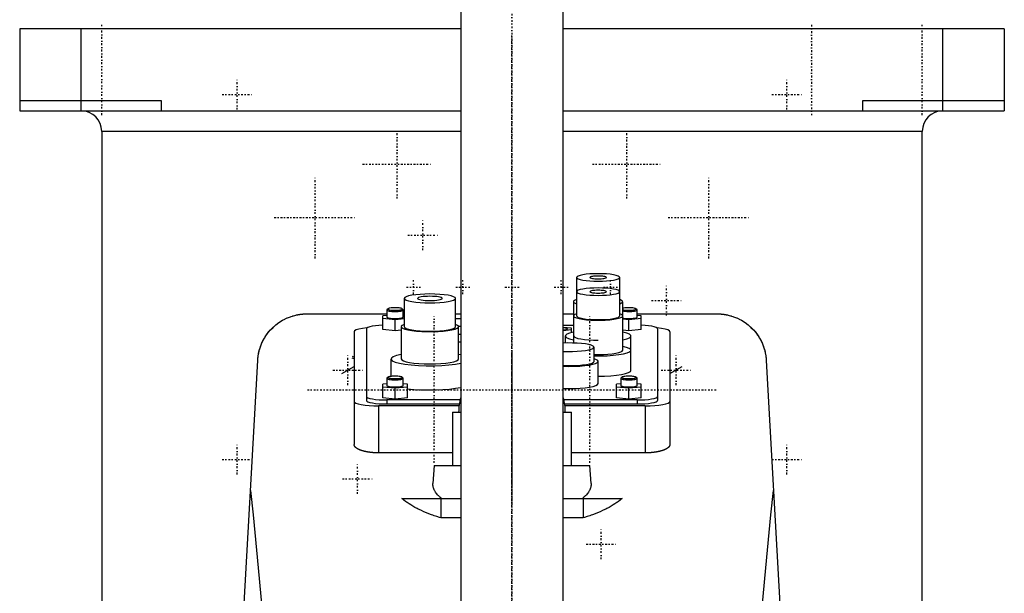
# Model space of a CAD drawing. Extents: x -120 to 120, y -92 to 634.
# Tile 3 of 4: x -120 to 120, y 250 to 390. Entities that reach past the tile are written whole.
import ezdxf

# ---------------------------------------------------------------- set-up
doc = ezdxf.new("R2010")
doc.units = 0
doc.linetypes.add('CENTER', pattern=[1.5, 0.45, -0.5, 0.05, -0.5])
for name, color, linetype in [('AM_0', 7, 'CONTINUOUS'), ('AM_10', 7, 'CONTINUOUS'), ('AM_7', 7, 'CENTER')]:
    doc.layers.add(name, color=color, linetype=linetype)

msp = doc.modelspace()

# ---------------------------------------------------------------- linework, layer by layer
at = {"layer": 'AM_0', "color": 7, "linetype": 'CONTINUOUS'}
for p, q in [((-12.5, 585.5), (-12.5, 222.5)), ((12.5, 222.5), (12.5, 585.5)), ((-120, 388), (-120, 368)), ((-12.5, 388), (-120, 388)), ((-105, 368), (-105, 388)), ((120, 388), (12.5, 388)), ((105, 368), (105, 388)), ((120, 388), (120, 368)), ((-120, 370.5), (-85.5, 370.5)), ((-85.5, 370.5), (-85.5, 368)), ((85.5, 370.5), (120, 370.5)), ((85.5, 368), (85.5, 370.5)), ((-120, 368), (-12.5, 368)), ((12.5, 368), (120, 368)), ((-100, 363), (-100, 25)), ((-12.51, 363), (-100, 363)), ((100, 363), (12.51, 363)), ((100, 25), (100, 363)), ((15.75, 327.38), (15.75, 318)), ((26.25, 318), (26.25, 327.38)), ((-26.25, 322.26), (-26.25, 315.37)), ((-13.75, 315.37), (-13.75, 322.26)), ((-30.47, 319.49), (-30.5, 319.43)), ((-30.5, 319.43), (-30.5, 317.71)), ((-30.22, 319.73), (-30.47, 319.49)), ((-26.53, 319.49), (-26.78, 319.73)), ((-26.5, 319.43), (-26.53, 319.49)), ((-26.5, 317.71), (-26.5, 319.43)), ((15, 321.47), (15, 311.38)), ((27, 309.63), (27, 321.47)), ((30.47, 319.49), (30.22, 319.73)), ((30.5, 319.43), (30.47, 319.49)), ((30.5, 317.71), (30.5, 319.43)), ((-50, 318.5), (-30.5, 318.5)), ((-30.5, 318.12), (-31.5, 318.02)), ((-31.5, 314.66), (-31.5, 318.02)), ((-31.5, 317.42), (-28.5, 317.12)), ((-28.5, 317.12), (-26.25, 317.34)), ((-28.5, 314.36), (-28.5, 317.12)), ((-26.5, 318.5), (-26.25, 318.5)), ((-26.25, 318.09), (-26.5, 318.12)), ((-13.75, 318.5), (-12.5, 318.5)), ((-13.75, 317.4), (-12.5, 317.4)), ((12.5, 318.5), (15, 318.5)), ((27, 317.27), (28.5, 317.12)), ((28.5, 317.12), (31.5, 317.42)), ((28.5, 314.36), (28.5, 317.12)), ((30.5, 318.5), (50, 318.5)), ((31.5, 318.02), (30.5, 318.12)), ((31.5, 314.66), (31.5, 318.02)), ((-35.5, 314.86), (-35.5, 297.38)), ((-28.5, 314.36), (-31.5, 314.66)), ((-27, 314.51), (-28.5, 314.36)), ((-27, 315.37), (-27, 307.49)), ((-12.5, 315.42), (-13.01, 315.42)), ((-13, 307.49), (-13, 315.37)), ((12.5, 315.73), (15, 315.73)), ((12.5, 315.28), (14.45, 315.09)), ((14.45, 314.59), (12.5, 314.39)), ((14.45, 315.09), (14.45, 313.9)), ((28.5, 314.36), (27, 314.51)), ((31.5, 314.66), (28.5, 314.36)), ((35.5, 314.86), (35.5, 297.38)), ((-38.5, 314.14), (-38.5, 286.63)), ((-13, 313.58), (-12.5, 313.58)), ((13, 313.1), (13, 311.38)), ((29, 304.71), (29, 313.1)), ((38.5, 314.14), (38.5, 286.63)), ((-12.5, 311.6), (-13, 311.6)), ((20, 306.91), (20, 310.36)), ((-29.5, 307.49), (-29.5, 303.25)), ((-12.49, 308.5), (-13, 308.6)), ((-72.48, 116.6), (-61.98, 307.16)), ((21, 301.49), (21, 306.91)), ((61.98, 307.16), (72.48, 116.6)), ((-30.47, 302.82), (-30.5, 302.76)), ((-30.5, 302.76), (-30.5, 301.03)), ((-30.22, 303.06), (-30.47, 302.82)), ((-26.53, 302.82), (-26.78, 303.06)), ((-26.5, 302.76), (-26.53, 302.82)), ((-26.5, 301.03), (-26.5, 302.76)), ((26.53, 302.82), (26.5, 302.76)), ((26.5, 302.76), (26.5, 301.03)), ((26.78, 303.06), (26.53, 302.82)), ((30.47, 302.82), (30.22, 303.06)), ((30.5, 302.76), (30.47, 302.82)), ((30.5, 301.03), (30.5, 302.76)), ((-30.5, 301.44), (-31.5, 301.34)), ((-31.5, 297.99), (-31.5, 301.34)), ((-31.5, 300.74), (-28.5, 300.44)), ((-28.5, 300.44), (-25.5, 300.74)), ((-28.5, 297.69), (-28.5, 300.44)), ((-25.5, 301.34), (-26.5, 301.44)), ((-25.5, 297.99), (-25.5, 301.34)), ((26.5, 301.44), (25.5, 301.34)), ((25.5, 297.99), (25.5, 301.34)), ((25.5, 300.74), (28.5, 300.44)), ((28.5, 300.44), (31.5, 300.74)), ((28.5, 297.69), (28.5, 300.44)), ((31.5, 301.34), (30.5, 301.44)), ((31.5, 297.99), (31.5, 301.34)), ((-28.5, 297.69), (-31.5, 297.99)), ((-25.5, 297.99), (-28.5, 297.69)), ((28.5, 297.69), (25.5, 297.99)), ((31.5, 297.99), (28.5, 297.69)), ((-32.5, 296.08), (-32.5, 284.59)), ((-12.9, 296.08), (-32.5, 296.08)), ((-12.65, 297.5), (-30.5, 297.5)), ((-30.5, 297.5), (-30.5, 296.52)), ((-30.5, 296.52), (-12.84, 296.52)), ((30.5, 297.5), (12.65, 297.5)), ((12.84, 296.52), (30.5, 296.52)), ((32.5, 296.08), (12.9, 296.08)), ((30.5, 297.5), (30.5, 296.52)), ((32.5, 296.08), (32.5, 284.59)), ((-14.5, 294.5), (-14.5, 281.5)), ((-14.5, 294.5), (-12.51, 294.5)), ((12.51, 294.5), (14.5, 294.5)), ((14.5, 281.5), (14.5, 294.5)), ((-14.5, 284.59), (-32.5, 284.59)), ((32.5, 284.59), (14.5, 284.59)), ((-19, 281.5), (-19.27, 277.15)), ((-19, 281.5), (-12.51, 281.5)), ((12.51, 281.5), (19, 281.5)), ((19.27, 277.15), (19, 281.5)), ((-26.89, 273.5), (-12.5, 273.5)), ((-17.37, 273.5), (-17.37, 268.73)), ((12.5, 273.5), (26.89, 273.5)), ((17.38, 273.5), (17.38, 268.73)), ((-12.5, 268.73), (-17.37, 268.73)), ((17.38, 268.73), (12.5, 268.73))]:
    msp.add_line(p, q, dxfattribs=at)
for points in [[(15.75, 327.38), (15.85, 327.21), (16.15, 327.03), (16.63, 326.88), (17.29, 326.74), (18.08, 326.62), (18.99, 326.54), (19.98, 326.49), (21, 326.47), (22.02, 326.49), (23.01, 326.54), (23.92, 326.62), (24.71, 326.74), (25.37, 326.88), (25.85, 327.03), (26.15, 327.21), (26.25, 327.38), (26.15, 327.56), (25.85, 327.73), (25.37, 327.89), (24.71, 328.03), (23.92, 328.14), (23.01, 328.23), (22.02, 328.28), (21, 328.29), (19.98, 328.28), (18.99, 328.23), (18.08, 328.14), (17.29, 328.03), (16.63, 327.89), (16.15, 327.73), (15.85, 327.56)], [(19, 327.38), (19.04, 327.32), (19.15, 327.25), (19.34, 327.19), (19.59, 327.14), (19.89, 327.09), (20.23, 327.06), (20.61, 327.04), (21, 327.04), (21.39, 327.04), (21.77, 327.06), (22.11, 327.09), (22.41, 327.14), (22.66, 327.19), (22.85, 327.25), (22.96, 327.32), (23, 327.38), (22.96, 327.45), (22.85, 327.52), (22.66, 327.58), (22.41, 327.63), (22.11, 327.67), (21.77, 327.7), (21.39, 327.72), (21, 327.73), (20.61, 327.72), (20.23, 327.7), (19.89, 327.67), (19.59, 327.63), (19.34, 327.58), (19.15, 327.52), (19.04, 327.45)], [(15.75, 323.91), (15.85, 323.73), (16.15, 323.56), (16.63, 323.4), (17.29, 323.27), (18.08, 323.15), (18.99, 323.07), (19.98, 323.02), (21, 323), (22.02, 323.02), (23.01, 323.07), (23.92, 323.15), (24.71, 323.27), (25.37, 323.4), (25.85, 323.56), (26.15, 323.73), (26.25, 323.91), (26.15, 324.09), (25.85, 324.26), (25.37, 324.42), (24.71, 324.55), (23.92, 324.67), (23.01, 324.75), (22.02, 324.8), (21, 324.82), (19.98, 324.8), (18.99, 324.75), (18.08, 324.67), (17.29, 324.55), (16.63, 324.42), (16.15, 324.26), (15.85, 324.09)], [(19, 323.91), (19.04, 323.84), (19.15, 323.78), (19.34, 323.72), (19.59, 323.66), (19.89, 323.62), (20.23, 323.59), (20.61, 323.57), (21, 323.56), (21.39, 323.57), (21.77, 323.59), (22.11, 323.62), (22.41, 323.66), (22.66, 323.72), (22.85, 323.78), (22.96, 323.84), (23, 323.91), (22.96, 323.98), (22.85, 324.04), (22.66, 324.1), (22.41, 324.16), (22.11, 324.2), (21.77, 324.23), (21.39, 324.25), (21, 324.26), (20.61, 324.25), (20.23, 324.23), (19.89, 324.2), (19.59, 324.16), (19.34, 324.1), (19.15, 324.04), (19.04, 323.98)], [(-26.25, 322.26), (-26.13, 322.05), (-25.77, 321.85), (-25.2, 321.66), (-24.42, 321.49), (-23.47, 321.36), (-22.39, 321.26), (-21.22, 321.2), (-20, 321.18), (-18.78, 321.2), (-17.61, 321.26), (-16.53, 321.36), (-15.58, 321.49), (-14.8, 321.66), (-14.23, 321.85), (-13.87, 322.05), (-13.75, 322.26), (-13.87, 322.47), (-14.23, 322.68), (-14.8, 322.87), (-15.58, 323.03), (-16.53, 323.16), (-17.61, 323.26), (-18.78, 323.33), (-20, 323.35), (-21.22, 323.33), (-22.39, 323.26), (-23.47, 323.16), (-24.42, 323.03), (-25.2, 322.87), (-25.77, 322.68), (-26.13, 322.47)], [(-23, 322.26), (-22.94, 322.16), (-22.77, 322.06), (-22.49, 321.97), (-22.12, 321.89), (-21.67, 321.83), (-21.15, 321.78), (-20.59, 321.75), (-20, 321.74), (-19.41, 321.75), (-18.85, 321.78), (-18.33, 321.83), (-17.88, 321.89), (-17.51, 321.97), (-17.23, 322.06), (-17.06, 322.16), (-17, 322.26), (-17.06, 322.36), (-17.23, 322.46), (-17.51, 322.55), (-17.88, 322.63), (-18.33, 322.7), (-18.85, 322.74), (-19.41, 322.77), (-20, 322.78), (-20.59, 322.77), (-21.15, 322.74), (-21.67, 322.7), (-22.12, 322.63), (-22.49, 322.55), (-22.77, 322.46), (-22.94, 322.36)], [(-26.75, 319.68), (-26.78, 319.74), (-26.88, 319.79), (-27.04, 319.85), (-27.26, 319.89), (-27.53, 319.93), (-27.83, 319.96), (-28.16, 319.98), (-28.5, 319.98), (-28.84, 319.98), (-29.17, 319.96), (-29.47, 319.93), (-29.74, 319.89), (-29.96, 319.85), (-30.12, 319.79), (-30.22, 319.74), (-30.25, 319.68), (-30.22, 319.62), (-30.12, 319.56), (-29.96, 319.51), (-29.74, 319.46), (-29.47, 319.43), (-29.17, 319.4), (-28.84, 319.38), (-28.5, 319.37), (-28.16, 319.38), (-27.83, 319.4), (-27.53, 319.43), (-27.26, 319.46), (-27.04, 319.51), (-26.88, 319.56), (-26.78, 319.62)]]:
    msp.add_lwpolyline(points, close=True, dxfattribs=at)
for points in [[(15.75, 321.98), (15.27, 321.78), (15.03, 321.58), (15.03, 321.37), (15.27, 321.16), (15.75, 320.97)], [(26.25, 320.97), (26.73, 321.16), (26.97, 321.37), (26.97, 321.58), (26.73, 321.78), (26.25, 321.98)], [(-30.5, 319.43), (-30.46, 319.36), (-30.35, 319.3), (-30.16, 319.24), (-29.91, 319.19), (-29.61, 319.14), (-29.27, 319.11), (-28.89, 319.09), (-28.5, 319.08), (-28.11, 319.09), (-27.73, 319.11), (-27.39, 319.14), (-27.09, 319.19), (-26.84, 319.24), (-26.65, 319.3), (-26.54, 319.36), (-26.5, 319.43)], [(28.5, 319.98), (28.14, 319.98), (27.8, 319.96), (27.48, 319.93), (27.21, 319.88), (27, 319.83)], [(27, 319.52), (27.21, 319.47), (27.46, 319.43), (27.76, 319.4), (28.09, 319.38), (28.43, 319.37), (28.78, 319.38), (29.11, 319.39), (29.42, 319.42), (29.7, 319.46), (29.93, 319.5), (30.1, 319.55), (30.21, 319.61), (30.25, 319.67), (30.22, 319.73)], [(27, 319.2), (27.29, 319.16), (27.64, 319.12), (28.02, 319.1), (28.41, 319.09), (28.82, 319.09), (29.21, 319.11), (29.57, 319.14), (29.88, 319.18), (30.15, 319.23), (30.34, 319.3), (30.46, 319.36), (30.5, 319.43)], [(30.22, 319.73), (30.13, 319.79), (29.97, 319.84), (29.75, 319.89), (29.48, 319.93), (29.18, 319.96), (28.85, 319.98), (28.5, 319.98)], [(-30.5, 317.71), (-30.46, 317.64), (-30.35, 317.58), (-30.16, 317.52), (-29.91, 317.46), (-29.61, 317.42), (-29.27, 317.39), (-28.89, 317.37), (-28.5, 317.36), (-28.11, 317.37), (-27.73, 317.39), (-27.39, 317.42), (-27.09, 317.46), (-26.84, 317.52), (-26.65, 317.58), (-26.54, 317.64), (-26.5, 317.71)], [(15.75, 318.5), (15.28, 318.32), (15.04, 318.11), (15.02, 317.91), (15.24, 317.71), (15.69, 317.52), (16.34, 317.34), (17.17, 317.2), (18.15, 317.08), (19.25, 317), (20.41, 316.96), (21.59, 316.96), (22.75, 317), (23.85, 317.08), (24.83, 317.2), (25.66, 317.34), (26.31, 317.52), (26.76, 317.71), (26.98, 317.91), (26.96, 318.11), (26.72, 318.32), (26.25, 318.5)], [(15.75, 318), (15.85, 317.82), (16.15, 317.65), (16.63, 317.49), (17.29, 317.36), (18.08, 317.24), (18.99, 317.16), (19.98, 317.11), (21, 317.09), (22.02, 317.11), (23.01, 317.16), (23.92, 317.24), (24.71, 317.36), (25.37, 317.49), (25.85, 317.65), (26.15, 317.82), (26.25, 318)], [(27, 317.48), (27.29, 317.43), (27.64, 317.4), (28.02, 317.37), (28.41, 317.36), (28.82, 317.37), (29.21, 317.38), (29.57, 317.42), (29.88, 317.46), (30.15, 317.51), (30.34, 317.57), (30.46, 317.64), (30.5, 317.71)], [(-35.38, 315.05), (-36.43, 314.93), (-37.31, 314.76), (-37.96, 314.57), (-38.36, 314.36), (-38.5, 314.14)], [(-31.5, 315.72), (-32.43, 315.67), (-33.29, 315.58), (-34.05, 315.48), (-34.66, 315.35), (-35.12, 315.2), (-35.4, 315.03), (-35.5, 314.86)], [(-26.25, 315.92), (-26.74, 315.7), (-26.98, 315.46), (-26.95, 315.23), (-26.67, 315), (-26.13, 314.78), (-25.37, 314.59), (-24.4, 314.42), (-23.26, 314.29), (-22.01, 314.2), (-20.68, 314.16), (-19.32, 314.16), (-17.99, 314.2), (-16.74, 314.29), (-15.6, 314.42), (-14.63, 314.59), (-13.87, 314.78), (-13.33, 315), (-13.05, 315.23), (-13.02, 315.46), (-13.26, 315.7), (-13.75, 315.92)], [(-26.25, 315.37), (-26.13, 315.16), (-25.77, 314.95), (-25.2, 314.76), (-24.42, 314.6), (-23.47, 314.47), (-22.39, 314.36), (-21.22, 314.3), (-20, 314.28), (-18.78, 314.3), (-17.61, 314.36), (-16.53, 314.47), (-15.58, 314.6), (-14.8, 314.76), (-14.23, 314.95), (-13.87, 315.16), (-13.75, 315.37)], [(12.5, 314.59), (12.78, 314.61), (13.02, 314.64), (13.23, 314.69), (13.38, 314.73), (13.47, 314.78), (13.5, 314.84), (13.47, 314.89), (13.38, 314.94), (13.23, 314.99), (13.02, 315.03), (12.78, 315.07), (12.5, 315.09)], [(35.5, 314.86), (35.4, 315.03), (35.12, 315.2), (34.66, 315.35), (34.05, 315.48), (33.29, 315.58), (32.43, 315.67), (31.5, 315.72)], [(38.5, 314.14), (38.36, 314.36), (37.96, 314.57), (37.31, 314.76), (36.43, 314.93), (35.38, 315.05)], [(15, 314.02), (14.04, 313.79), (13.38, 313.53), (13.04, 313.25), (13.04, 312.96), (13.38, 312.68), (14.04, 312.42), (14.99, 312.19)], [(15, 313.1), (15.12, 312.9), (15.46, 312.7), (16.01, 312.52), (16.76, 312.37), (17.67, 312.24), (18.7, 312.14), (19.83, 312.08), (21, 312.06)], [(27.01, 312.19), (27.96, 312.42), (28.62, 312.68), (28.96, 312.96), (28.96, 313.25), (28.62, 313.53), (27.96, 313.79), (27.01, 314.02)], [(12.5, 309.35), (13.63, 309.32), (14.78, 309.32), (15.9, 309.37), (16.95, 309.45), (17.9, 309.56), (18.7, 309.71), (19.32, 309.88), (19.75, 310.06), (19.97, 310.26), (19.97, 310.46), (19.75, 310.65), (19.32, 310.84), (18.7, 311.01), (17.9, 311.15), (16.95, 311.26), (15.9, 311.35), (14.78, 311.39), (13.63, 311.4), (12.5, 311.37)], [(20, 308.25), (21.61, 308.25), (23.19, 308.29), (24.69, 308.4), (26.04, 308.55), (27.18, 308.75), (28.07, 308.98), (28.68, 309.24), (28.97, 309.51), (28.94, 309.79), (28.59, 310.07), (27.94, 310.32), (27, 310.55)], [(20, 308.6), (21.15, 308.59), (22.3, 308.61), (23.4, 308.68), (24.41, 308.77), (25.3, 308.9), (26.02, 309.06), (26.56, 309.24), (26.89, 309.43), (27, 309.63)], [(-27, 308.6), (-28.14, 308.34), (-28.96, 308.04), (-29.41, 307.72), (-29.48, 307.38), (-29.17, 307.06), (-28.48, 306.75), (-27.46, 306.47), (-26.13, 306.23), (-24.55, 306.04), (-22.79, 305.91), (-20.92, 305.85), (-19, 305.85), (-17.13, 305.92), (-15.38, 306.05), (-13.81, 306.24), (-12.49, 306.48)], [(-27, 307.49), (-26.87, 307.25), (-26.47, 307.02), (-25.82, 306.81), (-24.95, 306.63), (-23.89, 306.48), (-22.68, 306.37), (-21.37, 306.3), (-20, 306.27), (-18.63, 306.3), (-17.32, 306.37), (-16.11, 306.48), (-15.05, 306.63), (-14.18, 306.81), (-13.53, 307.02), (-13.13, 307.25), (-13, 307.49)], [(12.5, 305.72), (13.85, 305.69), (15.2, 305.71), (16.5, 305.78), (17.72, 305.88), (18.79, 306.02), (19.69, 306.2), (20.37, 306.4), (20.81, 306.63), (20.99, 306.86), (20.92, 307.1), (20.58, 307.32), (20, 307.54)], [(12.5, 305.9), (13.7, 305.87), (14.91, 305.88), (16.09, 305.93), (17.17, 306.03), (18.13, 306.16), (18.93, 306.32), (19.51, 306.5), (19.88, 306.7), (20, 306.91)], [(-30.5, 302.76), (-30.46, 302.69), (-30.35, 302.62), (-30.16, 302.56), (-29.91, 302.51), (-29.61, 302.47), (-29.27, 302.43), (-28.89, 302.42), (-28.5, 302.41), (-28.11, 302.42), (-27.73, 302.43), (-27.39, 302.47), (-27.09, 302.51), (-26.84, 302.56), (-26.65, 302.62), (-26.54, 302.69), (-26.5, 302.76)], [(-30.22, 303.06), (-30.25, 303), (-30.21, 302.94), (-30.11, 302.88), (-29.94, 302.83), (-29.72, 302.78), (-29.45, 302.75), (-29.15, 302.72), (-28.82, 302.7), (-28.48, 302.7), (-28.14, 302.7), (-27.81, 302.72), (-27.51, 302.75), (-27.25, 302.79), (-27.04, 302.84), (-26.88, 302.89), (-26.78, 302.94), (-26.75, 303), (-26.79, 303.06), (-26.89, 303.12), (-27.05, 303.17), (-27.27, 303.22), (-27.53, 303.26), (-27.83, 303.28), (-28.16, 303.3), (-28.5, 303.31)], [(-28.5, 303.31), (-28.85, 303.3), (-29.18, 303.28), (-29.48, 303.25), (-29.75, 303.21), (-29.97, 303.17), (-30.13, 303.11), (-30.22, 303.06)], [(21, 303.32), (22.56, 303.34), (24.06, 303.42), (25.44, 303.55), (26.66, 303.72), (27.65, 303.93), (28.39, 304.17), (28.85, 304.44), (29, 304.71)], [(26.5, 302.76), (26.54, 302.69), (26.65, 302.62), (26.84, 302.56), (27.09, 302.51), (27.39, 302.47), (27.73, 302.43), (28.11, 302.42), (28.5, 302.41), (28.89, 302.42), (29.27, 302.43), (29.61, 302.47), (29.91, 302.51), (30.16, 302.56), (30.35, 302.62), (30.46, 302.69), (30.5, 302.76)], [(26.78, 303.06), (26.75, 303), (26.79, 302.94), (26.89, 302.88), (27.06, 302.83), (27.28, 302.78), (27.55, 302.75), (27.85, 302.72), (28.18, 302.7), (28.52, 302.7), (28.86, 302.7), (29.19, 302.72), (29.49, 302.75), (29.75, 302.79), (29.96, 302.84), (30.12, 302.89), (30.22, 302.94), (30.25, 303), (30.21, 303.06), (30.11, 303.12), (29.95, 303.17), (29.73, 303.22), (29.47, 303.26), (29.17, 303.28), (28.84, 303.3), (28.5, 303.31)], [(28.5, 303.31), (28.15, 303.3), (27.82, 303.28), (27.52, 303.25), (27.25, 303.21), (27.03, 303.17), (26.87, 303.11), (26.78, 303.06)], [(-30.5, 301.03), (-30.46, 300.96), (-30.35, 300.9), (-30.16, 300.84), (-29.91, 300.79), (-29.61, 300.74), (-29.27, 300.71), (-28.89, 300.69), (-28.5, 300.69), (-28.11, 300.69), (-27.73, 300.71), (-27.39, 300.74), (-27.09, 300.79), (-26.84, 300.84), (-26.65, 300.9), (-26.54, 300.96), (-26.5, 301.03)], [(-25.51, 300.24), (-23.93, 300.08), (-22.22, 299.98), (-20.42, 299.93), (-18.61, 299.95), (-16.85, 300.02), (-15.21, 300.16), (-13.74, 300.34), (-12.49, 300.57)], [(12.5, 300.31), (13.88, 300.28), (15.26, 300.3), (16.59, 300.36), (17.82, 300.48), (18.91, 300.63), (19.79, 300.81), (20.46, 301.02), (20.86, 301.25), (21, 301.49)], [(26.5, 301.03), (26.54, 300.96), (26.65, 300.9), (26.84, 300.84), (27.09, 300.79), (27.39, 300.74), (27.73, 300.71), (28.11, 300.69), (28.5, 300.69), (28.89, 300.69), (29.27, 300.71), (29.61, 300.74), (29.91, 300.79), (30.16, 300.84), (30.35, 300.9), (30.46, 300.96), (30.5, 301.03)], [(-35.5, 298.37), (-35.4, 298.2), (-35.12, 298.04), (-34.66, 297.89), (-34.04, 297.75), (-33.28, 297.65), (-32.41, 297.57), (-31.48, 297.52), (-30.5, 297.5)], [(30.5, 297.5), (31.48, 297.52), (32.41, 297.57), (33.28, 297.65), (34.04, 297.75), (34.66, 297.89), (35.12, 298.04), (35.4, 298.2), (35.5, 298.37)], [(-38.5, 297.12), (-38.38, 296.92), (-38.04, 296.72), (-37.49, 296.54), (-36.74, 296.39), (-35.83, 296.26), (-34.8, 296.16), (-33.67, 296.1), (-32.5, 296.08)], [(-35.5, 297.38), (-35.4, 297.21), (-35.12, 297.05), (-34.66, 296.9), (-34.04, 296.77), (-33.28, 296.66), (-32.41, 296.58), (-31.48, 296.53), (-30.5, 296.52)], [(30.5, 296.52), (31.48, 296.53), (32.41, 296.58), (33.28, 296.66), (34.04, 296.77), (34.66, 296.9), (35.12, 297.05), (35.4, 297.21), (35.5, 297.38)], [(32.5, 296.08), (33.67, 296.1), (34.8, 296.16), (35.83, 296.26), (36.74, 296.39), (37.49, 296.54), (38.04, 296.72), (38.38, 296.92), (38.5, 297.12)]]:
    msp.add_lwpolyline(points, dxfattribs=at)
for points in [[(-61.98, 307.16, 0), (-61.96, 307.53, 0), (-61.87, 308.27, 0), (-61.74, 309.01, 0), (-61.65, 309.37, 0), (-61.55, 309.74, 0), (-61.32, 310.47, 0), (-61.04, 311.19, 0), (-60.71, 311.91, 0), (-60.33, 312.6, 0), (-59.9, 313.28, 0), (-59.66, 313.62, 0), (-59.41, 313.95, 0), (-58.86, 314.59, 0), (-58.25, 315.21, 0), (-57.57, 315.81, 0), (-56.8, 316.39, 0), (-55.93, 316.93, 0), (-55.41, 317.21, 0), (-55.32, 317.26, 0), (-55.13, 317.35, 0), (-54.93, 317.44, 0), (-54.82, 317.49, 0), (-54.72, 317.53, 0), (-54.5, 317.63, 0), (-54.27, 317.71, 0), (-54.03, 317.8, 0), (-53.79, 317.89, 0), (-53.53, 317.97, 0), (-53.39, 318.01, 0), (-53.26, 318.05, 0), (-52.97, 318.13, 0), (-52.67, 318.2, 0), (-52.49, 318.24, 0), (-52.44, 318.25, 0), (-52.38, 318.26, 0), (-52.36, 318.27, 0), (-52.33, 318.27, 0), (-52.27, 318.28, 0), (-52.21, 318.29, 0), (-52.15, 318.31, 0), (-52.09, 318.32, 0), (-52.03, 318.33, 0), (-52, 318.33, 0), (-51.97, 318.34, 0), (-51.91, 318.35, 0), (-51.84, 318.36, 0), (-51.78, 318.37, 0), (-51.71, 318.38, 0), (-51.64, 318.39, 0), (-51.61, 318.39, 0), (-51.57, 318.4, 0), (-51.5, 318.41, 0), (-51.43, 318.41, 0), (-51.4, 318.42, 0), (-51.36, 318.42, 0), (-51.29, 318.43, 0), (-51.21, 318.44, 0), (-51.18, 318.44, 0), (-51.14, 318.45, 0), (-51.06, 318.45, 0), (-50.99, 318.46, 0), (-50.91, 318.47, 0), (-50.83, 318.47, 0), (-50.76, 318.48, 0), (-50.72, 318.48, 0), (-50.68, 318.48, 0), (-50.6, 318.48, 0), (-50.52, 318.49, 0), (-50.44, 318.49, 0), (-50.36, 318.49, 0), (-50.28, 318.5, 0), (-50.24, 318.5, 0), (-50.2, 318.5, 0), (-50.12, 318.5, 0), (-50.04, 318.5, 0), (-50, 318.5, 0)], [(50, 318.5, 0), (50.04, 318.5, 0), (50.12, 318.5, 0), (50.2, 318.5, 0), (50.24, 318.5, 0), (50.28, 318.5, 0), (50.36, 318.49, 0), (50.44, 318.49, 0), (50.52, 318.49, 0), (50.6, 318.48, 0), (50.68, 318.48, 0), (50.72, 318.48, 0), (50.76, 318.48, 0), (50.83, 318.47, 0), (50.91, 318.47, 0), (50.99, 318.46, 0), (51.06, 318.45, 0), (51.14, 318.45, 0), (51.18, 318.44, 0), (51.21, 318.44, 0), (51.29, 318.43, 0), (51.36, 318.42, 0), (51.4, 318.42, 0), (51.43, 318.41, 0), (51.5, 318.41, 0), (51.57, 318.4, 0), (51.61, 318.39, 0), (51.64, 318.39, 0), (51.71, 318.38, 0), (51.78, 318.37, 0), (51.84, 318.36, 0), (51.91, 318.35, 0), (51.97, 318.34, 0), (52, 318.33, 0), (52.03, 318.33, 0), (52.09, 318.32, 0), (52.15, 318.31, 0), (52.21, 318.29, 0), (52.27, 318.28, 0), (52.33, 318.27, 0), (52.36, 318.27, 0), (52.38, 318.26, 0), (52.44, 318.25, 0), (52.49, 318.24, 0), (52.67, 318.2, 0), (52.97, 318.13, 0), (53.26, 318.05, 0), (53.39, 318.01, 0), (53.53, 317.97, 0), (53.79, 317.89, 0), (54.03, 317.8, 0), (54.27, 317.71, 0), (54.5, 317.63, 0), (54.72, 317.53, 0), (54.82, 317.49, 0), (54.93, 317.44, 0), (55.13, 317.35, 0), (55.32, 317.26, 0), (55.41, 317.21, 0), (55.93, 316.93, 0), (56.8, 316.39, 0), (57.57, 315.81, 0), (58.25, 315.21, 0), (58.86, 314.59, 0), (59.41, 313.95, 0), (59.66, 313.62, 0), (59.9, 313.28, 0), (60.33, 312.6, 0), (60.71, 311.91, 0), (61.04, 311.19, 0), (61.32, 310.47, 0), (61.55, 309.74, 0), (61.65, 309.37, 0), (61.74, 309.01, 0), (61.87, 308.27, 0), (61.96, 307.53, 0), (61.98, 307.16, 0)], [(-60.27, 312.71, 0), (-60.18, 312.86, 0), (-59.99, 313.14, 0), (-59.8, 313.42, 0), (-59.71, 313.56, 0), (-59.61, 313.69, 0), (-59.42, 313.93, 0), (-59.24, 314.16, 0), (-59.07, 314.36, 0), (-58.91, 314.54, 0), (-58.76, 314.7, 0), (-58.69, 314.78, 0), (-58.62, 314.85, 0), (-58.49, 314.99, 0), (-58.37, 315.1, 0), (-58.26, 315.2, 0), (-58.18, 315.28, 0), (-58.11, 315.35, 0), (-58.08, 315.37, 0), (-58.05, 315.4, 0), (-58.02, 315.43, 0), (-58, 315.44, 0), (-58, 315.44, 0)], [(58, 315.44, 0), (58, 315.44, 0), (58.02, 315.43, 0), (58.05, 315.4, 0), (58.08, 315.37, 0), (58.11, 315.35, 0), (58.18, 315.28, 0), (58.26, 315.2, 0), (58.37, 315.1, 0), (58.49, 314.99, 0), (58.62, 314.85, 0), (58.69, 314.78, 0), (58.76, 314.7, 0), (58.91, 314.54, 0), (59.07, 314.36, 0), (59.24, 314.16, 0), (59.42, 313.93, 0), (59.61, 313.69, 0), (59.71, 313.56, 0), (59.8, 313.42, 0), (59.99, 313.14, 0), (60.18, 312.86, 0), (60.27, 312.71, 0)], [(-61.98, 307.16, 0), (-61.97, 307.32, 0), (-61.94, 307.65, 0), (-61.91, 307.97, 0), (-61.89, 308.13, 0), (-61.86, 308.3, 0), (-61.81, 308.62, 0), (-61.75, 308.94, 0), (-61.68, 309.26, 0), (-61.6, 309.57, 0), (-61.51, 309.89, 0), (-61.47, 310.04, 0), (-61.42, 310.2, 0), (-61.31, 310.51, 0), (-61.2, 310.81, 0), (-61.08, 311.11, 0), (-60.95, 311.41, 0), (-60.81, 311.71, 0), (-60.74, 311.86, 0), (-60.66, 312, 0), (-60.51, 312.29, 0), (-60.35, 312.57, 0), (-60.27, 312.71, 0)], [(60.27, 312.71, 0), (60.35, 312.57, 0), (60.51, 312.29, 0), (60.66, 312, 0), (60.74, 311.86, 0), (60.81, 311.71, 0), (60.95, 311.41, 0), (61.08, 311.11, 0), (61.2, 310.81, 0), (61.31, 310.51, 0), (61.42, 310.2, 0), (61.47, 310.04, 0), (61.51, 309.89, 0), (61.6, 309.57, 0), (61.68, 309.26, 0), (61.75, 308.94, 0), (61.81, 308.62, 0), (61.86, 308.3, 0), (61.89, 308.13, 0), (61.91, 307.97, 0), (61.94, 307.65, 0), (61.97, 307.32, 0), (61.98, 307.16, 0)], [(-32.5, 284.59, 0), (-32.54, 284.59, 0), (-32.63, 284.59, 0), (-32.71, 284.59, 0), (-32.75, 284.59, 0), (-32.8, 284.59, 0), (-32.88, 284.59, 0), (-32.97, 284.59, 0), (-33.06, 284.6, 0), (-33.14, 284.6, 0), (-33.23, 284.6, 0), (-33.27, 284.6, 0), (-33.31, 284.61, 0), (-33.4, 284.61, 0), (-33.49, 284.61, 0), (-33.57, 284.62, 0), (-33.66, 284.63, 0), (-33.75, 284.63, 0), (-33.79, 284.63, 0), (-33.83, 284.64, 0), (-33.92, 284.65, 0), (-34.01, 284.65, 0), (-34.05, 284.66, 0), (-34.09, 284.66, 0), (-34.18, 284.67, 0), (-34.26, 284.68, 0), (-34.31, 284.68, 0), (-34.35, 284.69, 0), (-34.43, 284.7, 0), (-34.52, 284.71, 0), (-34.6, 284.72, 0), (-34.68, 284.73, 0), (-34.77, 284.74, 0), (-34.81, 284.75, 0), (-34.85, 284.75, 0), (-34.93, 284.76, 0), (-35.01, 284.78, 0), (-35.09, 284.79, 0), (-35.17, 284.8, 0), (-35.25, 284.82, 0), (-35.29, 284.82, 0), (-35.33, 284.83, 0), (-35.41, 284.85, 0), (-35.49, 284.86, 0), (-35.56, 284.88, 0), (-35.64, 284.89, 0), (-35.71, 284.91, 0), (-35.75, 284.92, 0), (-35.79, 284.92, 0), (-35.86, 284.94, 0), (-35.93, 284.96, 0), (-36.01, 284.98, 0), (-36.08, 284.99, 0), (-36.15, 285.01, 0), (-36.18, 285.02, 0), (-36.21, 285.03, 0), (-36.28, 285.05, 0), (-36.35, 285.07, 0), (-36.41, 285.09, 0), (-36.48, 285.11, 0), (-36.54, 285.13, 0), (-36.57, 285.13, 0), (-36.6, 285.14, 0), (-36.67, 285.16, 0), (-36.73, 285.18, 0), (-36.76, 285.2, 0), (-36.78, 285.21, 0), (-36.84, 285.23, 0), (-36.9, 285.25, 0), (-36.93, 285.26, 0), (-36.96, 285.27, 0), (-37.02, 285.29, 0), (-37.07, 285.31, 0), (-37.13, 285.34, 0), (-37.18, 285.36, 0), (-37.23, 285.38, 0), (-37.26, 285.39, 0), (-37.29, 285.4, 0), (-37.34, 285.43, 0), (-37.39, 285.45, 0), (-37.44, 285.48, 0), (-37.49, 285.5, 0), (-37.54, 285.53, 0), (-37.56, 285.54, 0), (-37.58, 285.55, 0), (-37.63, 285.58, 0), (-37.68, 285.6, 0), (-37.72, 285.63, 0), (-37.76, 285.66, 0), (-37.8, 285.68, 0), (-37.82, 285.7, 0), (-37.84, 285.71, 0), (-37.88, 285.74, 0), (-37.92, 285.76, 0), (-37.96, 285.79, 0), (-38, 285.82, 0), (-38.03, 285.85, 0), (-38.05, 285.86, 0), (-38.06, 285.87, 0), (-38.1, 285.9, 0), (-38.13, 285.93, 0), (-38.16, 285.96, 0), (-38.19, 285.99, 0), (-38.22, 286.02, 0), (-38.23, 286.03, 0), (-38.24, 286.04, 0), (-38.27, 286.07, 0), (-38.29, 286.1, 0), (-38.3, 286.12, 0), (-38.31, 286.13, 0), (-38.33, 286.16, 0), (-38.35, 286.19, 0), (-38.36, 286.2, 0), (-38.37, 286.22, 0), (-38.39, 286.25, 0), (-38.41, 286.28, 0), (-38.42, 286.3, 0), (-38.43, 286.33, 0), (-38.45, 286.36, 0), (-38.45, 286.38, 0), (-38.46, 286.39, 0), (-38.47, 286.42, 0), (-38.47, 286.45, 0), (-38.48, 286.48, 0), (-38.49, 286.51, 0), (-38.49, 286.53, 0), (-38.49, 286.55, 0), (-38.5, 286.56, 0), (-38.5, 286.59, 0), (-38.5, 286.62, 0), (-38.5, 286.63, 0)], [(38.5, 286.63, 0), (38.5, 286.62, 0), (38.5, 286.59, 0), (38.5, 286.56, 0), (38.49, 286.55, 0), (38.49, 286.53, 0), (38.49, 286.51, 0), (38.48, 286.48, 0), (38.47, 286.45, 0), (38.47, 286.42, 0), (38.46, 286.39, 0), (38.45, 286.38, 0), (38.45, 286.36, 0), (38.43, 286.33, 0), (38.42, 286.3, 0), (38.41, 286.28, 0), (38.39, 286.25, 0), (38.37, 286.22, 0), (38.36, 286.2, 0), (38.35, 286.19, 0), (38.33, 286.16, 0), (38.31, 286.13, 0), (38.3, 286.12, 0), (38.29, 286.1, 0), (38.27, 286.07, 0), (38.24, 286.04, 0), (38.23, 286.03, 0), (38.22, 286.02, 0), (38.19, 285.99, 0), (38.16, 285.96, 0), (38.13, 285.93, 0), (38.1, 285.9, 0), (38.07, 285.87, 0), (38.05, 285.86, 0), (38.03, 285.85, 0), (38, 285.82, 0), (37.96, 285.79, 0), (37.92, 285.76, 0), (37.88, 285.74, 0), (37.85, 285.71, 0), (37.83, 285.7, 0), (37.8, 285.68, 0), (37.76, 285.66, 0), (37.72, 285.63, 0), (37.68, 285.6, 0), (37.63, 285.58, 0), (37.58, 285.55, 0), (37.56, 285.54, 0), (37.54, 285.53, 0), (37.49, 285.5, 0), (37.44, 285.48, 0), (37.39, 285.45, 0), (37.34, 285.43, 0), (37.29, 285.4, 0), (37.26, 285.39, 0), (37.23, 285.38, 0), (37.18, 285.36, 0), (37.13, 285.34, 0), (37.07, 285.31, 0), (37.02, 285.29, 0), (36.96, 285.27, 0), (36.93, 285.26, 0), (36.9, 285.25, 0), (36.84, 285.23, 0), (36.79, 285.21, 0), (36.76, 285.2, 0), (36.73, 285.18, 0), (36.67, 285.16, 0), (36.6, 285.14, 0), (36.57, 285.13, 0), (36.54, 285.13, 0), (36.48, 285.11, 0), (36.41, 285.09, 0), (36.35, 285.07, 0), (36.28, 285.05, 0), (36.22, 285.03, 0), (36.18, 285.02, 0), (36.15, 285.01, 0), (36.08, 284.99, 0), (36.01, 284.98, 0), (35.94, 284.96, 0), (35.86, 284.94, 0), (35.79, 284.92, 0), (35.75, 284.92, 0), (35.72, 284.91, 0), (35.64, 284.89, 0), (35.56, 284.88, 0), (35.49, 284.86, 0), (35.41, 284.85, 0), (35.33, 284.83, 0), (35.29, 284.82, 0), (35.25, 284.82, 0), (35.17, 284.8, 0), (35.09, 284.79, 0), (35.01, 284.78, 0), (34.93, 284.76, 0), (34.85, 284.75, 0), (34.81, 284.75, 0), (34.77, 284.74, 0), (34.69, 284.73, 0), (34.6, 284.72, 0), (34.52, 284.71, 0), (34.43, 284.7, 0), (34.35, 284.69, 0), (34.31, 284.68, 0), (34.26, 284.68, 0), (34.18, 284.67, 0), (34.09, 284.66, 0), (34.05, 284.66, 0), (34.01, 284.65, 0), (33.92, 284.65, 0), (33.83, 284.64, 0), (33.79, 284.63, 0), (33.75, 284.63, 0), (33.66, 284.63, 0), (33.57, 284.62, 0), (33.49, 284.61, 0), (33.4, 284.61, 0), (33.31, 284.61, 0), (33.27, 284.6, 0), (33.23, 284.6, 0), (33.14, 284.6, 0), (33.06, 284.6, 0), (32.97, 284.59, 0), (32.88, 284.59, 0), (32.8, 284.59, 0), (32.75, 284.59, 0), (32.71, 284.59, 0), (32.63, 284.59, 0), (32.54, 284.59, 0), (32.5, 284.59, 0)], [(-17.21, 273.5, 0), (-17.33, 273.6, 0), (-17.55, 273.79, 0), (-17.76, 273.98, 0), (-17.87, 274.08, 0), (-17.96, 274.18, 0), (-18.15, 274.38, 0), (-18.32, 274.58, 0), (-18.48, 274.79, 0), (-18.62, 274.99, 0), (-18.75, 275.2, 0), (-18.81, 275.3, 0), (-18.87, 275.4, 0), (-18.97, 275.61, 0), (-19.06, 275.82, 0), (-19.13, 276.03, 0), (-19.19, 276.23, 0), (-19.23, 276.44, 0), (-19.25, 276.54, 0), (-19.26, 276.65, 0), (-19.28, 276.85, 0), (-19.28, 277.05, 0), (-19.27, 277.15, 0)], [(19.27, 277.15, 0), (19.28, 277.05, 0), (19.28, 276.85, 0), (19.26, 276.65, 0), (19.25, 276.54, 0), (19.23, 276.44, 0), (19.19, 276.23, 0), (19.13, 276.03, 0), (19.06, 275.82, 0), (18.97, 275.61, 0), (18.87, 275.4, 0), (18.81, 275.3, 0), (18.75, 275.2, 0), (18.62, 274.99, 0), (18.48, 274.79, 0), (18.32, 274.58, 0), (18.15, 274.38, 0), (17.96, 274.18, 0), (17.87, 274.08, 0), (17.76, 273.98, 0), (17.55, 273.79, 0), (17.33, 273.6, 0), (17.21, 273.5, 0)], [(-63.73, 275.44, 0), (-63.09, 269.45, 0), (-61.84, 256.58, 0), (-60.6, 242.59, 0), (-60, 235.17, 0)], [(60, 235.17, 0), (60.6, 242.59, 0), (61.84, 256.58, 0), (63.09, 269.45, 0), (63.73, 275.44, 0)], [(-17.37, 268.73, 0), (-17.7, 268.84, 0), (-18.36, 269.05, 0), (-19, 269.27, 0), (-19.32, 269.38, 0), (-19.63, 269.5, 0), (-20.26, 269.74, 0), (-20.86, 269.98, 0), (-21.46, 270.24, 0), (-22.03, 270.5, 0), (-22.59, 270.76, 0), (-22.87, 270.9, 0), (-23.14, 271.03, 0), (-23.66, 271.31, 0), (-24.16, 271.59, 0), (-24.64, 271.88, 0), (-25.1, 272.17, 0), (-25.54, 272.46, 0), (-25.75, 272.61, 0), (-25.95, 272.76, 0), (-26.35, 273.05, 0), (-26.72, 273.35, 0), (-26.89, 273.5, 0)], [(26.89, 273.5, 0), (26.72, 273.35, 0), (26.35, 273.05, 0), (25.95, 272.76, 0), (25.75, 272.61, 0), (25.54, 272.46, 0), (25.1, 272.17, 0), (24.64, 271.88, 0), (24.16, 271.59, 0), (23.66, 271.31, 0), (23.14, 271.03, 0), (22.87, 270.9, 0), (22.59, 270.76, 0), (22.03, 270.5, 0), (21.46, 270.24, 0), (20.86, 269.98, 0), (20.26, 269.74, 0), (19.63, 269.5, 0), (19.32, 269.38, 0), (19, 269.27, 0), (18.36, 269.05, 0), (17.7, 268.84, 0), (17.38, 268.73, 0)]]:
    msp.add_polyline3d(points, dxfattribs=at)
for centre, radius, start, end in [((-105, 363), 5, 0, 90), ((105, 363), 5, 90, 180), ((-40, 304.8), 3.1, 61.0615, 70.2544), ((-40, 304.8), 3.5, 64.6231, 71.4514), ((0, 294.5), 13, 164.0576, 180), ((0, 294.5), 13, 0, 15.9424)]:
    msp.add_arc(centre, radius, start, end, dxfattribs=at)
at = {"layer": 'AM_10', "color": 7, "linetype": 'CONTINUOUS'}
for p, q in [((-41.5, 303.93), (-38.5, 305.67)), ((38.5, 303.93), (41.5, 305.67))]:
    msp.add_line(p, q, dxfattribs=at)
at = {"layer": 'AM_7', "color": 4, "linetype": 'CENTER'}
for p, q in [((0, 633.5), (0, -92.5)), ((-100, 367), (-100, 389)), ((73, 389), (73, 367)), ((100, 367), (100, 389)), ((0, -18.4), (0, 386.4)), ((-67, 368.32), (-67, 375.68)), ((67, 368.32), (67, 375.68)), ((-70.67, 372), (-63.32, 372)), ((63.33, 372), (70.68, 372)), ((-28, 346.6), (-28, 363.4)), ((28, 346.6), (28, 363.4)), ((-36.4, 355), (-19.6, 355)), ((19.6, 355), (36.4, 355)), ((-48, 332.02), (-48, 351.98)), ((48, 332.02), (48, 351.98)), ((-57.97, 342), (-38.02, 342)), ((-21.75, 334), (-21.75, 341.35)), ((38.03, 342), (57.98, 342)), ((-25.43, 337.67), (-18.07, 337.67)), ((-24, 323.27), (-24, 326.73)), ((-12, 323.27), (-12, 326.73)), ((12, 323.27), (12, 326.73)), ((24, 323.27), (24, 326.73)), ((-25.73, 325), (-22.27, 325)), ((-13.73, 325), (-10.27, 325)), ((-1.73, 325), (1.73, 325)), ((10.27, 325), (13.73, 325)), ((22.27, 325), (25.73, 325)), ((37.67, 318.07), (37.67, 325.43)), ((34, 321.75), (41.35, 321.75)), ((-19, 282.15), (-19, 317.85)), ((19, 282.15), (19, 317.85)), ((-40, 301.12), (-40, 308.48)), ((0, 309.2), (0, 271.8)), ((40, 301.12), (40, 308.48)), ((-43.67, 304.8), (-36.32, 304.8)), ((36.32, 304.8), (43.68, 304.8)), ((-49.87, 300), (49.88, 300)), ((-67, 279.32), (-67, 286.68)), ((67, 279.32), (67, 286.68)), ((-70.67, 283), (-63.32, 283)), ((-37.67, 274.57), (-37.67, 281.93)), ((63.33, 283), (70.68, 283)), ((-41.35, 278.25), (-34, 278.25)), ((21.75, 258.65), (21.75, 266)), ((18.08, 262.33), (25.43, 262.33))]:
    msp.add_line(p, q, dxfattribs=at)

doc.saveas('drawing.dxf')
